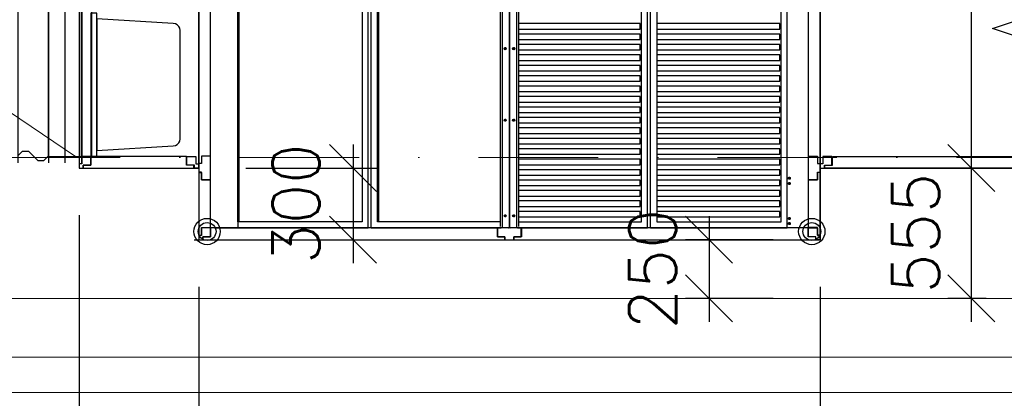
# Model space of a CAD drawing. Header units: millimetres. Extents: x -746391 to 410178, y -169697 to 100555.
# Tile 102 of 179: x 81248 to 85435, y -1025 to 587. Entities that reach past the tile are written whole.
import ezdxf

# ---------------------------------------------------------------- set-up
doc = ezdxf.new("R2010")
doc.units = ezdxf.units.MM
doc.linetypes.add('CENTERX2', pattern=[101.6, 63.5, -12.7, 12.7, -12.7])
doc.linetypes.add('DASHDOT', pattern=[25.4, 12.7, -6.35, 0, -6.35])
doc.layers.get('0').update_dxf_attribs({"color": 9})
doc.layers.get('Defpoints').update_dxf_attribs({"color": 9})
for name, color, linetype in [('1', 7, 'Continuous'), ('VZT-KÓTY', 2, 'Continuous'), ('VZT-ODVOD-ZAŘÍZENÍ', 150, 'Continuous')]:
    doc.layers.add(name, color=color, linetype=linetype)
for name, color, linetype, lineweight in [('A99_N_kce-rez-sil', 9, 'Continuous', 18), ('A99_N_osy', 9, 'CENTERX2', 9), ('A99_S_kce-pohl', 9, 'Continuous', 5)]:
    doc.layers.add(name, color=color, linetype=linetype, lineweight=lineweight)
doc.styles.add('RomanS', font='romans.shx')
doc.dimstyles.new('VZT100', dxfattribs={"dimscale": 100, "dimtxt": 2, "dimasz": 2, "dimexe": 1, "dimexo": 2, "dimgap": 1, "dimtad": 1, "dimtoh": 1, "dimdec": 0, "dimzin": 0, "dimdsep": 46, "dimtxsty": 'RomanS', "dimblk": 'OBLIQUE', "dimcen": 1, "dimdle": 1, "dimclrd": 256, "dimclre": 256, "dimclrt": 256, "dimadec": 0, "dimazin": 0, "dimtfac": 1, "dimtdec": 0, "dimtmove": 2, "dimatfit": 3, "dimldrblk": 'OBLIQUE', "dimfxl": 1, "dimtolj": 1, "dimtzin": 0, "dimarcsym": 0})

# ---------------------------------------------------------------- blocks, each defined once
blk = doc.blocks.new('NWK17C0226701211622KAMM51')
at = {"layer": '1'}
for p, q in [((4052.65, 7267.55), (4052.65, 5030.55)), ((4561.65, 5030.55), (4561.65, 7267.55)), ((4052.65, 5030.55), (4561.65, 5030.55))]:
    blk.add_line(p, q, dxfattribs=at)
blk = doc.blocks.new('NWK17C0226701211622EINB89')
at = {"layer": '1'}
for p, q in [((4509.33, 5080.55), (4102.65, 5080.55)), ((4102.65, 5080.55), (4102.65, 5042.55)), ((4509.33, 5042.55), (4509.33, 5080.55)), ((4102.65, 5042.55), (4070.65, 5042.55)), ((4070.65, 5042.55), (4070.65, 5030.55)), ((4070.65, 5030.55), (4541.33, 5030.55)), ((4541.33, 5042.55), (4509.33, 5042.55)), ((4541.33, 5030.55), (4541.33, 5042.55))]:
    blk.add_line(p, q, dxfattribs=at)
blk = doc.blocks.new('NWK17C0226701211622EINB90')
at = {"layer": '1'}
for p, q in [((4102.65, 5080.55), (4064.65, 5080.55)), ((4064.65, 5080.55), (4064.65, 5048.55)), ((4102.65, 5042.55), (4102.65, 5080.55)), ((4064.65, 5048.55), (4052.65, 5048.55)), ((4052.65, 5048.55), (4052.65, 5030.55)), ((4052.65, 5030.55), (4070.65, 5030.55)), ((4070.65, 5030.55), (4070.65, 5042.55)), ((4070.65, 5042.55), (4102.65, 5042.55))]:
    blk.add_line(p, q, dxfattribs=at)
blk = doc.blocks.new('NWK17C0226701211622EINB91')
at = {"layer": '1'}
for p, q in [((4511.65, 5042.55), (4511.65, 5080.55)), ((4511.65, 5080.55), (4549.65, 5080.55)), ((4549.65, 5080.55), (4549.65, 5048.55)), ((4543.65, 5042.55), (4511.65, 5042.55)), ((4543.65, 5030.55), (4543.65, 5042.55)), ((4561.65, 5030.55), (4543.65, 5030.55)), ((4549.65, 5048.55), (4561.65, 5048.55)), ((4561.65, 5048.55), (4561.65, 5030.55))]:
    blk.add_line(p, q, dxfattribs=at)
blk = doc.blocks.new('NWK17C0226701211622UT61')
at = {"layer": '1'}
for p, q in [((4127.65, 5690.55), (4102.65, 5690.55)), ((4102.65, 5690.55), (4102.65, 5080.55)), ((4127.65, 5080.55), (4127.65, 5690.55)), ((4452.65, 5646.55), (4127.65, 5665.55)), ((4127.65, 5665.55), (4127.65, 5105.55)), ((4462.67, 5644.57), (4452.65, 5646.55)), ((4469.75, 5640.55), (4462.67, 5644.57)), ((4476.65, 5633.65), (4469.75, 5640.55)), ((4480.67, 5626.57), (4476.65, 5633.65)), ((4482.65, 5616.55), (4480.67, 5626.57)), ((4482.65, 5154.55), (4482.65, 5616.55)), ((4480.67, 5144.53), (4482.65, 5154.55)), ((4127.65, 5105.55), (4452.65, 5124.55)), ((4452.65, 5124.55), (4462.67, 5126.53)), ((4462.67, 5126.53), (4469.75, 5130.55)), ((4469.75, 5130.55), (4476.65, 5137.45)), ((4476.65, 5137.45), (4480.67, 5144.53)), ((4102.65, 5080.55), (4127.65, 5080.55))]:
    blk.add_line(p, q, dxfattribs=at)
blk = doc.blocks.new('NWK17C0226701211622UT62')
at = {"layer": '1'}
for p, q in [((4127.65, 5690.55), (4102.65, 5690.55)), ((4102.65, 5690.55), (4102.65, 5080.55)), ((4127.65, 5080.55), (4127.65, 5690.55)), ((4452.65, 5646.55), (4127.65, 5665.55)), ((4127.65, 5665.55), (4127.65, 5105.55)), ((4462.67, 5644.57), (4452.65, 5646.55)), ((4469.75, 5640.55), (4462.67, 5644.57)), ((4476.65, 5633.65), (4469.75, 5640.55)), ((4480.67, 5626.57), (4476.65, 5633.65)), ((4482.65, 5616.55), (4480.67, 5626.57)), ((4482.65, 5154.55), (4482.65, 5616.55)), ((4480.67, 5144.53), (4482.65, 5154.55)), ((4127.65, 5105.55), (4452.65, 5124.55)), ((4452.65, 5124.55), (4462.67, 5126.53)), ((4462.67, 5126.53), (4469.75, 5130.55)), ((4469.75, 5130.55), (4476.65, 5137.45)), ((4476.65, 5137.45), (4480.67, 5144.53)), ((4102.65, 5080.55), (4127.65, 5080.55))]:
    blk.add_line(p, q, dxfattribs=at)
blk = doc.blocks.new('NWK17C0226701211622EINB96')
at = {"layer": '1'}
for p, q in [((4065.65, 5080.55), (4065.65, 7215.55)), ((4065.65, 7215.55), (4105.65, 7215.55)), ((4105.65, 7215.55), (4105.65, 5080.55)), ((4105.65, 5080.55), (4065.65, 5080.55))]:
    blk.add_line(p, q, dxfattribs=at)
blk = doc.blocks.new('NWK17C0226701211622ANB12')
at = {"layer": '1'}
for p, q in [((3922.65, 7217.55), (3922.65, 7245.55)), ((3992.65, 7245.55), (3992.65, 5052.55)), ((4062.65, 7217.55), (4062.65, 7245.55)), ((4062.65, 7217.55), (3922.65, 7217.55)), ((3922.65, 7217.55), (3922.65, 5080.55)), ((4062.65, 5080.55), (4062.65, 7217.55)), ((3922.65, 5080.55), (4062.65, 5080.55)), ((3922.65, 5080.55), (3922.65, 5052.55)), ((4062.65, 5080.55), (4062.65, 5052.55))]:
    blk.add_line(p, q, dxfattribs=at)
blk.add_circle((3992.65, 7245.55), 40, dxfattribs=at)
blk = doc.blocks.new('NWK17C0226701211622ANB13')
at = {"layer": '1'}
for p, q in [((3792.65, 7215.55), (3792.65, 7245.55)), ((3922.65, 7215.55), (3922.65, 7245.55)), ((3812.65, 7235.55), (3792.65, 7215.55)), ((3792.65, 7215.55), (3792.65, 5082.55)), ((3837.65, 7235.55), (3812.65, 7235.55)), ((3857.65, 7215.55), (3837.65, 7235.55)), ((3877.65, 7195.55), (3857.65, 7215.55)), ((3922.65, 7215.55), (3902.65, 7195.55)), ((3922.65, 5082.55), (3922.65, 7215.55)), ((3902.65, 7195.55), (3877.65, 7195.55)), ((3864.15, 6511.66), (3851.15, 5786.44)), ((3892.65, 6149.05), (3864.15, 6511.66)), ((3851.15, 5786.44), (3822.65, 6149.05)), ((3792.65, 5082.55), (3812.65, 5102.55)), ((3792.65, 5082.55), (3792.65, 5052.55)), ((3812.65, 5102.55), (3837.65, 5102.55)), ((3837.65, 5102.55), (3857.65, 5082.55)), ((3857.65, 5082.55), (3877.65, 5062.55)), ((3902.65, 5062.55), (3922.65, 5082.55)), ((3922.65, 5082.55), (3922.65, 5052.55)), ((3877.65, 5062.55), (3902.65, 5062.55))]:
    blk.add_line(p, q, dxfattribs=at)
blk = doc.blocks.new('NWK17C0226701211622KAMM52')
at = {"layer": '1'}
for name in ['NWK17C0226701211622ANB13', 'NWK17C0226701211622ANB12', 'NWK17C0226701211622EINB96', 'NWK17C0226701211622UT61', 'NWK17C0226701211622UT62']:
    blk.add_blockref(name, (0, 0), dxfattribs=at)
blk = doc.blocks.new('NWK17C0226701211622KAMM50')
at = {"layer": '1'}
for name in ['NWK17C0226701211622KAMM52', 'NWK17C0226701211622KAMM51', 'NWK17C0226701211622EINB90', 'NWK17C0226701211622EINB89', 'NWK17C0226701211622EINB91']:
    blk.add_blockref(name, (0, 0), dxfattribs=at)
blk = doc.blocks.new('NWK17C0226701211622KAMM56')
at = {"layer": '1'}
for p, q in [((7204.65, 7267.55), (7204.65, 5030.55)), ((7204.65, 5030.55), (8628.65, 5030.55))]:
    blk.add_line(p, q, dxfattribs=at)
blk = doc.blocks.new('NWK17C0226701211622EINB98')
at = {"layer": '1'}
for p, q in [((7256.94, 5042.55), (7256.94, 5080.55)), ((7256.94, 5080.55), (8578.65, 5080.55)), ((8578.65, 5080.55), (8578.65, 5042.55)), ((7224.94, 5030.55), (7224.94, 5042.55)), ((7224.94, 5042.55), (7256.94, 5042.55)), ((8610.65, 5030.55), (7224.94, 5030.55)), ((8578.65, 5042.55), (8610.65, 5042.55)), ((8610.65, 5042.55), (8610.65, 5030.55))]:
    blk.add_line(p, q, dxfattribs=at)
blk = doc.blocks.new('NWK17C0226701211622EINB100')
at = {"layer": '1'}
for p, q in [((7254.65, 5080.55), (7216.65, 5080.55)), ((7216.65, 5080.55), (7216.65, 5048.55)), ((7254.65, 5042.55), (7254.65, 5080.55)), ((7216.65, 5048.55), (7204.65, 5048.55)), ((7204.65, 5048.55), (7204.65, 5030.55)), ((7204.65, 5030.55), (7222.65, 5030.55)), ((7222.65, 5030.55), (7222.65, 5042.55)), ((7222.65, 5042.55), (7254.65, 5042.55))]:
    blk.add_line(p, q, dxfattribs=at)
blk = doc.blocks.new('NWK17C0226701211622EINB108')
at = {"layer": '1'}
for p, q in [((7937.85, 6674.95), (8023.05, 6703.35)), ((8023.05, 6703.35), (8023.05, 6646.55)), ((8023.05, 6646.55), (7937.85, 6674.95)), ((8480.65, 6629.55), (8455.65, 6629.55)), ((8455.65, 6629.55), (8455.65, 5669.55)), ((8480.65, 5669.55), (8480.65, 6629.55)), ((8005.65, 5751.95), (8005.65, 6547.15)), ((8005.65, 6547.15), (8031.85, 6520.95)), ((8267.65, 6547.15), (8253.45, 6547.15)), ((8253.45, 6547.15), (8253.45, 5751.95)), ((8267.65, 5751.95), (8267.65, 6547.15)), ((8031.85, 6520.95), (8031.85, 5778.15)), ((8031.85, 6480.41), (8253.45, 6503.13)), ((8031.85, 6349.77), (8253.45, 6407.99)), ((8361.65, 5888.55), (8361.65, 6410.55)), ((7561.09, 6281.55), (7538.65, 6236.67)), ((7623.13, 6281.55), (7561.09, 6281.55)), ((7623.13, 6017.55), (7623.13, 6281.55)), ((7623.13, 6017.55), (7623.13, 6281.55)), ((7623.13, 6281.55), (7932.01, 6281.55)), ((7953.13, 6281.55), (7932.01, 6281.55)), ((7932.01, 6281.55), (7932.01, 6017.55)), ((7932.01, 6281.55), (7932.01, 6017.55)), ((7975.57, 6259.11), (7953.13, 6281.55)), ((8005.65, 6284.45), (7984.69, 6284.45)), ((7984.69, 6284.45), (7984.69, 6014.65)), ((8005.65, 6014.65), (8005.65, 6284.45)), ((7891.09, 6261.75), (7664.05, 6261.75)), ((7891.09, 6241.95), (7683.85, 6241.95)), ((7975.57, 6039.99), (7975.57, 6259.11)), ((7538.65, 6236.67), (7538.65, 6062.43)), ((7734.81, 6083.55), (7734.81, 6215.55)), ((7734.81, 6215.55), (7866.81, 6215.55)), ((7891.09, 6222.15), (7740.61, 6222.15)), ((7866.81, 6215.55), (7866.81, 6083.55)), ((8031.85, 6213.45), (8253.45, 6227.65)), ((7984.69, 6166.05), (7975.57, 6166.05)), ((7975.57, 6166.05), (7975.57, 6133.05)), ((7984.69, 6133.05), (7984.69, 6166.05)), ((8512.09, 6149.55), (7507.21, 6149.55)), ((7975.57, 6133.05), (7984.69, 6133.05)), ((7866.81, 6083.55), (7734.81, 6083.55)), ((7538.65, 6062.43), (7561.09, 6017.55)), ((7953.13, 6017.55), (7975.57, 6039.99)), ((7561.09, 6017.55), (7623.13, 6017.55)), ((7932.01, 6017.55), (7623.13, 6017.55)), ((7932.01, 6017.55), (7953.13, 6017.55)), ((7984.69, 6014.65), (8005.65, 6014.65)), ((8031.85, 5943.65), (8253.45, 5959.27)), ((8031.85, 5818.69), (8253.45, 5769.7)), ((8031.85, 5778.15), (8005.65, 5751.95)), ((8253.45, 5751.95), (8267.65, 5751.95)), ((8455.65, 5669.55), (8480.65, 5669.55)), ((7937.85, 5624.15), (8023.05, 5652.55)), ((8023.05, 5595.75), (7937.85, 5624.15)), ((8023.05, 5652.55), (8023.05, 5595.75))]:
    blk.add_line(p, q, dxfattribs=at)
for centre, radius, start, end in [((8023.05, 6561.35), 113.6, 360, 450), ((8361.65, 6504.55), 94, 540, 270), ((8361.65, 6493.9), 94, 270, 360), ((8361.65, 5794.55), 94, 450, 540), ((8361.65, 5805.2), 94, 360, 450), ((8023.05, 5737.75), 113.6, 270, 360)]:
    blk.add_arc(centre, radius, start, end, dxfattribs=at)
blk = doc.blocks.new('NWK17C0226701211622KAMM57')
at = {"layer": '1'}
blk.add_blockref('NWK17C0226701211622EINB108', (0, 0), dxfattribs=at)
blk = doc.blocks.new('NWK17C0226701211622KAMM55')
at = {"layer": '1'}
for name in ['NWK17C0226701211622KAMM57', 'NWK17C0226701211622KAMM56', 'NWK17C0226701211622EINB100', 'NWK17C0226701211622EINB98']:
    blk.add_blockref(name, (0, 0), dxfattribs=at)
blk = doc.blocks.new('NWK17C0226701211622KAMM71')
at = {"layer": '1'}
for p, q in [((4561.65, 7267.55), (4561.65, 4725.55)), ((7204.65, 4725.55), (7204.65, 7267.55)), ((4561.65, 4725.55), (7204.65, 4725.55))]:
    blk.add_line(p, q, dxfattribs=at)
blk = doc.blocks.new('NWK17C0226701211622EINB140')
at = {"layer": '1'}
for p, q in [((5933.32, 4775.55), (5831.65, 4775.55)), ((5831.65, 4775.55), (5831.65, 4737.55)), ((5933.32, 4737.55), (5933.32, 4775.55)), ((5831.65, 4737.55), (5863.65, 4737.55)), ((5863.65, 4737.55), (5863.65, 4725.55)), ((5901.32, 4725.55), (5901.32, 4737.55)), ((5901.32, 4737.55), (5933.32, 4737.55)), ((5863.65, 4725.55), (5901.32, 4725.55))]:
    blk.add_line(p, q, dxfattribs=at)
blk = doc.blocks.new('NWK17C0226701211622EINB141')
at = {"layer": '1'}
for p, q in [((7154.65, 4979.88), (7154.65, 5081.55)), ((7154.65, 5081.55), (7192.65, 5081.55)), ((7192.65, 5081.55), (7192.65, 5049.55)), ((7192.65, 5049.55), (7204.65, 5049.55)), ((7204.65, 5049.55), (7204.65, 5011.88)), ((7204.65, 5011.88), (7192.65, 5011.88)), ((7192.65, 5011.88), (7192.65, 4979.88)), ((7192.65, 4979.88), (7154.65, 4979.88))]:
    blk.add_line(p, q, dxfattribs=at)
blk = doc.blocks.new('NWK17C0226701211622EINB142')
at = {"layer": '1'}
for p, q in [((7192.65, 4980.55), (7192.65, 5012.55)), ((7192.65, 5012.55), (7204.65, 5012.55)), ((7204.65, 5012.55), (7204.65, 4745.21)), ((7154.65, 4777.21), (7154.65, 4980.55)), ((7154.65, 4980.55), (7192.65, 4980.55)), ((7192.65, 4777.21), (7154.65, 4777.21)), ((7192.65, 4745.21), (7192.65, 4777.21)), ((7204.65, 4745.21), (7192.65, 4745.21))]:
    blk.add_line(p, q, dxfattribs=at)
blk = doc.blocks.new('NWK17C0226701211622EINB143')
at = {"layer": '1'}
for p, q in [((4611.65, 5081.55), (4573.65, 5081.55)), ((4573.65, 5081.55), (4573.65, 5049.55)), ((4611.65, 4979.88), (4611.65, 5081.55)), ((4561.65, 5049.55), (4561.65, 5011.88)), ((4573.65, 5049.55), (4561.65, 5049.55)), ((4561.65, 5011.88), (4573.65, 5011.88)), ((4573.65, 5011.88), (4573.65, 4979.88)), ((4573.65, 4979.88), (4611.65, 4979.88))]:
    blk.add_line(p, q, dxfattribs=at)
blk = doc.blocks.new('NWK17C0226701211622EINB144')
at = {"layer": '1'}
for p, q in [((4561.65, 5012.55), (4561.65, 4745.21)), ((4573.65, 5012.55), (4561.65, 5012.55)), ((4573.65, 4980.55), (4573.65, 5012.55)), ((4611.65, 4980.55), (4573.65, 4980.55)), ((4611.65, 4777.21), (4611.65, 4980.55)), ((4573.65, 4745.21), (4573.65, 4777.21)), ((4573.65, 4777.21), (4611.65, 4777.21)), ((4561.65, 4745.21), (4573.65, 4745.21))]:
    blk.add_line(p, q, dxfattribs=at)
blk = doc.blocks.new('NWK17C0226701211622EINB145')
at = {"layer": '1'}
for p, q in [((5831.69, 4775.55), (4611.65, 4775.55)), ((4611.65, 4775.55), (4611.65, 4737.55)), ((5831.69, 4737.55), (5831.69, 4775.55)), ((4611.65, 4737.55), (4579.65, 4737.55)), ((4579.65, 4737.55), (4579.65, 4725.55)), ((5863.69, 4737.55), (5831.69, 4737.55)), ((5863.69, 4725.55), (5863.69, 4737.55)), ((4579.65, 4725.55), (5863.69, 4725.55))]:
    blk.add_line(p, q, dxfattribs=at)
blk = doc.blocks.new('NWK17C0226701211622EINB146')
at = {"layer": '1'}
for p, q in [((7153.69, 4775.55), (5933.65, 4775.55)), ((5933.65, 4775.55), (5933.65, 4737.55)), ((7153.69, 4737.55), (7153.69, 4775.55)), ((5933.65, 4737.55), (5901.65, 4737.55)), ((5901.65, 4737.55), (5901.65, 4725.55)), ((7185.69, 4737.55), (7153.69, 4737.55)), ((7185.69, 4725.55), (7185.69, 4737.55)), ((5901.65, 4725.55), (7185.69, 4725.55))]:
    blk.add_line(p, q, dxfattribs=at)
blk = doc.blocks.new('NWK17C0226701211622EINB147')
at = {"layer": '1'}
for p, q in [((4611.65, 4775.55), (4573.65, 4775.55)), ((4573.65, 4775.55), (4573.65, 4743.55)), ((4611.65, 4737.55), (4611.65, 4775.55)), ((4573.65, 4743.55), (4561.65, 4743.55)), ((4561.65, 4743.55), (4561.65, 4725.55)), ((4579.65, 4725.55), (4579.65, 4737.55)), ((4579.65, 4737.55), (4611.65, 4737.55)), ((4561.65, 4725.55), (4579.65, 4725.55))]:
    blk.add_line(p, q, dxfattribs=at)
blk = doc.blocks.new('NWK17C0226701211622EINB148')
at = {"layer": '1'}
for p, q in [((7154.65, 4737.55), (7154.65, 4775.55)), ((7154.65, 4775.55), (7192.65, 4775.55)), ((7192.65, 4775.55), (7192.65, 4743.55)), ((7186.65, 4737.55), (7154.65, 4737.55)), ((7186.65, 4725.55), (7186.65, 4737.55)), ((7192.65, 4743.55), (7204.65, 4743.55)), ((7204.65, 4743.55), (7204.65, 4725.55)), ((7204.65, 4725.55), (7186.65, 4725.55))]:
    blk.add_line(p, q, dxfattribs=at)
blk = doc.blocks.new('NWK17C0226701211622EINB157')
at = {"layer": '1'}
for p, q in [((4611.47, 4776.55), (4611.47, 7216.55)), ((4611.97, 4776.55), (4611.97, 7216.55)), ((4727.65, 7216.55), (4727.65, 4776.55)), ((5844.78, 4781.55), (5844.78, 7211.55)), ((5853.14, 4776.55), (5853.14, 7216.55)), ((5883.14, 7212.55), (5883.14, 4780.55)), ((5883.14, 4780.55), (5883.14, 7212.55)), ((5913.14, 7216.55), (5913.14, 4776.55)), ((5921.49, 7211.55), (5921.49, 4781.55)), ((7154.8, 4776.55), (7154.8, 7216.55)), ((5282.83, 4776.72), (5282.83, 5796.72)), ((5295.53, 4776.72), (5295.53, 5796.72)), ((6470.77, 4776.72), (6470.77, 5796.72)), ((6470.77, 4776.72), (6470.77, 5796.72)), ((6483.47, 4776.72), (6483.47, 5796.72)), ((7064.74, 4776.72), (7064.74, 5796.72)), ((4727.73, 4801.72), (4727.73, 5771.72)), ((4733.74, 4801.72), (4733.74, 5771.72)), ((5256.65, 5771.72), (5256.65, 4801.72)), ((5321.7, 4801.72), (5321.7, 5771.72)), ((5327.71, 4801.72), (5327.71, 5771.72)), ((6444.59, 4801.72), (6444.59, 5771.72)), ((6509.64, 5771.72), (6509.64, 4801.72)), ((7038.56, 4801.72), (7038.56, 5771.72)), ((6438.58, 5645.54), (5921.49, 5645.54)), ((5921.49, 5622.29), (6438.58, 5622.29)), ((6438.58, 5622.29), (6438.58, 5645.54)), ((7032.55, 5645.54), (6509.64, 5645.54)), ((6509.64, 5622.29), (7032.55, 5622.29)), ((7032.55, 5622.29), (7032.55, 5645.54)), ((6438.58, 5601.13), (5921.49, 5601.13)), ((5921.49, 5577.88), (6438.58, 5577.88)), ((6438.58, 5577.88), (6438.58, 5601.13)), ((7032.55, 5601.13), (6509.64, 5601.13)), ((6509.64, 5577.88), (7032.55, 5577.88)), ((7032.55, 5577.88), (7032.55, 5601.13)), ((5870.99, 5539.08), (5859.29, 5539.08)), ((5865.14, 5544.93), (5865.14, 5533.23)), ((5906.99, 5539.04), (5895.29, 5539.04)), ((5901.14, 5544.89), (5901.14, 5533.19)), ((6438.58, 5556.72), (5921.49, 5556.72)), ((5921.49, 5533.47), (6438.58, 5533.47)), ((6438.58, 5533.47), (6438.58, 5556.72)), ((7032.55, 5556.72), (6509.64, 5556.72)), ((6509.64, 5533.47), (7032.55, 5533.47)), ((7032.55, 5533.47), (7032.55, 5556.72)), ((6438.58, 5512.31), (5921.49, 5512.31)), ((5921.49, 5489.05), (6438.58, 5489.05)), ((6438.58, 5489.05), (6438.58, 5512.31)), ((7032.55, 5512.31), (6509.64, 5512.31)), ((6509.64, 5489.05), (7032.55, 5489.05)), ((7032.55, 5489.05), (7032.55, 5512.31)), ((6438.58, 5467.9), (5921.49, 5467.9)), ((5921.49, 5444.64), (6438.58, 5444.64)), ((6438.58, 5444.64), (6438.58, 5467.9)), ((7032.55, 5467.9), (6509.64, 5467.9)), ((6509.64, 5444.64), (7032.55, 5444.64)), ((7032.55, 5444.64), (7032.55, 5467.9)), ((6438.58, 5423.48), (5921.49, 5423.48)), ((6438.58, 5400.23), (6438.58, 5423.48)), ((7032.55, 5423.48), (6509.64, 5423.48)), ((7032.55, 5400.23), (7032.55, 5423.48)), ((5921.49, 5400.23), (6438.58, 5400.23)), ((6438.58, 5379.07), (5921.49, 5379.07)), ((6438.58, 5355.82), (6438.58, 5379.07)), ((6509.64, 5400.23), (7032.55, 5400.23)), ((7032.55, 5379.07), (6509.64, 5379.07)), ((7032.55, 5355.82), (7032.55, 5379.07)), ((5921.49, 5355.82), (6438.58, 5355.82)), ((6438.58, 5334.66), (5921.49, 5334.66)), ((6438.58, 5311.41), (6438.58, 5334.66)), ((6509.64, 5355.82), (7032.55, 5355.82)), ((7032.55, 5334.66), (6509.64, 5334.66)), ((7032.55, 5311.41), (7032.55, 5334.66)), ((5921.49, 5311.41), (6438.58, 5311.41)), ((6438.58, 5290.25), (5921.49, 5290.25)), ((6438.58, 5266.99), (6438.58, 5290.25)), ((6509.64, 5311.41), (7032.55, 5311.41)), ((7032.55, 5290.25), (6509.64, 5290.25)), ((7032.55, 5266.99), (7032.55, 5290.25)), ((5865.14, 5239.93), (5865.14, 5228.23)), ((5901.14, 5239.89), (5901.14, 5228.19)), ((5921.49, 5266.99), (6438.58, 5266.99)), ((6438.58, 5245.84), (5921.49, 5245.84)), ((6438.58, 5222.58), (6438.58, 5245.84)), ((6509.64, 5266.99), (7032.55, 5266.99)), ((7032.55, 5245.84), (6509.64, 5245.84)), ((7032.55, 5222.58), (7032.55, 5245.84)), ((5870.99, 5234.08), (5859.29, 5234.08)), ((5906.99, 5234.04), (5895.29, 5234.04)), ((5921.49, 5222.58), (6438.58, 5222.58)), ((6438.58, 5201.42), (5921.49, 5201.42)), ((6438.58, 5178.17), (6438.58, 5201.42)), ((6509.64, 5222.58), (7032.55, 5222.58)), ((7032.55, 5201.42), (6509.64, 5201.42)), ((7032.55, 5178.17), (7032.55, 5201.42)), ((5921.49, 5178.17), (6438.58, 5178.17)), ((6438.58, 5157.01), (5921.49, 5157.01)), ((6438.58, 5133.76), (6438.58, 5157.01)), ((6509.64, 5178.17), (7032.55, 5178.17)), ((7032.55, 5157.01), (6509.64, 5157.01)), ((7032.55, 5133.76), (7032.55, 5157.01)), ((5921.49, 5133.76), (6438.58, 5133.76)), ((6438.58, 5112.6), (5921.49, 5112.6)), ((6438.58, 5089.35), (6438.58, 5112.6)), ((6509.64, 5133.76), (7032.55, 5133.76)), ((7032.55, 5112.6), (6509.64, 5112.6)), ((7032.55, 5089.35), (7032.55, 5112.6)), ((5921.49, 5089.35), (6438.58, 5089.35)), ((6438.58, 5068.19), (5921.49, 5068.19)), ((6438.58, 5044.93), (6438.58, 5068.19)), ((6509.64, 5089.35), (7032.55, 5089.35)), ((7032.55, 5068.19), (6509.64, 5068.19)), ((7032.55, 5044.93), (7032.55, 5068.19)), ((5921.49, 5044.93), (6438.58, 5044.93)), ((6509.64, 5044.93), (7032.55, 5044.93)), ((6438.58, 5023.78), (5921.49, 5023.78)), ((5921.49, 5000.52), (6438.58, 5000.52)), ((6438.58, 5000.52), (6438.58, 5023.78)), ((7032.55, 5023.78), (6509.64, 5023.78)), ((6509.64, 5000.52), (7032.55, 5000.52)), ((7032.55, 5000.52), (7032.55, 5023.78)), ((7079.08, 4987.25), (7067.38, 4987.25)), ((7073.23, 4993.1), (7073.23, 4981.4)), ((6438.58, 4979.36), (5921.49, 4979.36)), ((5921.49, 4956.11), (6438.58, 4956.11)), ((6438.58, 4956.11), (6438.58, 4979.36)), ((7032.55, 4979.36), (6509.64, 4979.36)), ((6509.64, 4956.11), (7032.55, 4956.11)), ((7032.55, 4956.11), (7032.55, 4979.36)), ((7079.08, 4965.25), (7067.38, 4965.25)), ((7073.23, 4971.1), (7073.23, 4959.4)), ((6438.58, 4934.95), (5921.49, 4934.95)), ((5921.49, 4911.7), (6438.58, 4911.7)), ((6438.58, 4911.7), (6438.58, 4934.95)), ((7032.55, 4934.95), (6509.64, 4934.95)), ((6509.64, 4911.7), (7032.55, 4911.7)), ((7032.55, 4911.7), (7032.55, 4934.95)), ((6438.58, 4890.54), (5921.49, 4890.54)), ((5921.49, 4867.29), (6438.58, 4867.29)), ((6438.58, 4867.29), (6438.58, 4890.54)), ((7032.55, 4890.54), (6509.64, 4890.54)), ((6509.64, 4867.29), (7032.55, 4867.29)), ((7032.55, 4867.29), (7032.55, 4890.54)), ((5870.99, 4827.42), (5859.29, 4827.42)), ((5865.14, 4833.27), (5865.14, 4821.57)), ((5906.99, 4827.38), (5895.29, 4827.38)), ((5901.14, 4833.23), (5901.14, 4821.53)), ((6438.58, 4846.13), (5921.49, 4846.13)), ((5921.49, 4822.87), (6438.58, 4822.87)), ((6438.58, 4822.87), (6438.58, 4846.13)), ((7032.55, 4846.13), (6509.64, 4846.13)), ((6509.64, 4822.87), (7032.55, 4822.87)), ((7032.55, 4822.87), (7032.55, 4846.13)), ((7079.08, 4816.25), (7067.38, 4816.25)), ((7073.23, 4822.1), (7073.23, 4810.4)), ((4611.97, 4776.55), (4611.47, 4776.55)), ((4612.97, 4776.55), (4611.97, 4776.55)), ((4631.93, 4776.55), (4612.97, 4776.55)), ((4632.06, 4776.55), (4631.93, 4776.55)), ((4632.06, 4776.55), (4727.65, 4776.55)), ((4727.65, 4776.72), (5282.83, 4776.72)), ((5256.65, 4801.72), (4727.73, 4801.72)), ((5170.31, 4776.72), (5170.31, 4776.55)), ((5618.34, 4776.55), (5170.31, 4776.55)), ((5295.53, 4776.72), (5282.83, 4776.72)), ((5295.53, 4776.72), (5847.41, 4776.72)), ((5844.78, 4801.72), (5321.7, 4801.72)), ((5618.34, 4776.55), (5618.34, 4776.72)), ((5801.42, 4776.55), (5618.34, 4776.55)), ((5807.18, 4776.55), (5801.42, 4776.55)), ((5803.65, 4775.72), (5803.65, 4777.55)), ((5848.23, 4776.55), (5807.18, 4776.55)), ((5853.14, 4776.55), (5848.32, 4776.55)), ((5879.14, 4776.55), (5853.14, 4776.55)), ((5879.84, 4776.55), (5879.16, 4776.55)), ((5879.84, 4776.55), (5881.97, 4776.55)), ((5884.31, 4776.55), (5881.96, 4776.55)), ((5884.02, 4776.72), (5882.26, 4776.72)), ((5882.99, 4780.55), (5883.14, 4780.55)), ((5883.29, 4780.55), (5883.14, 4780.55)), ((5886.43, 4776.55), (5884.31, 4776.55)), ((5887.12, 4776.55), (5886.43, 4776.55)), ((5913.14, 4776.55), (5887.14, 4776.55)), ((5913.14, 4779.55), (5913.14, 4776.55)), ((5917.96, 4776.55), (5913.14, 4776.55)), ((5917.96, 4776.55), (5928.27, 4776.55)), ((5918.86, 4776.72), (6470.77, 4776.72)), ((5921.49, 4801.72), (6444.59, 4801.72)), ((5928.27, 4776.55), (5929.69, 4776.55)), ((5959.09, 4776.55), (5929.69, 4776.55)), ((5964.86, 4776.55), (5959.09, 4776.55)), ((5962.63, 4775.72), (5962.63, 4777.55)), ((6147.93, 4776.55), (5964.86, 4776.55)), ((6147.93, 4776.55), (6147.93, 4776.72)), ((6595.97, 4776.55), (6147.93, 4776.55)), ((6483.47, 4776.72), (6470.77, 4776.72)), ((6483.47, 4776.72), (7064.74, 4776.72)), ((6509.64, 4801.72), (7038.56, 4801.72)), ((6595.97, 4776.72), (6595.97, 4776.55)), ((7043.71, 4776.55), (7060.41, 4776.55)), ((7060.41, 4776.55), (7061.82, 4776.55)), ((7062.8, 4776.55), (7062.8, 4776.72)), ((7062.8, 4776.55), (7063.98, 4776.55)), ((7063.98, 4776.55), (7063.98, 4776.72)), ((7152.8, 4776.55), (7063.98, 4776.55)), ((7079.08, 4794.25), (7067.38, 4794.25)), ((7073.23, 4800.1), (7073.23, 4788.4)), ((7154.8, 4776.55), (7152.8, 4776.55))]:
    blk.add_line(p, q, dxfattribs=at)
for centre in [(5865.14, 5539.08), (5901.14, 5539.04), (5865.14, 5234.08), (5901.14, 5234.04), (7073.23, 4987.25), (7073.23, 4965.25), (5865.14, 4827.42), (5901.14, 4827.38), (7073.23, 4816.25), (7073.23, 4794.25)]:
    blk.add_circle(centre, 4.5, dxfattribs=at)
for centre, radius, start, end in [((5618.36, 4778.34), 1.79, 245.1, 269.4), ((5879.14, 4780.55), 4, 270, 0), ((5887.14, 4780.55), 4, 180, 270), ((6147.91, 4778.34), 1.79, 270.6, 294.89), ((7062.09, 4777.97), 2.2, 214.72, 220.18), ((7063.51, 4777.97), 2.2, 214.72, 220.18), ((7064.54, 4779.22), 0.61, 289.18, 311.76), ((7073.23, 4816.25), 4.5, 298.65, 308.85), ((7073.23, 4794.25), 4.5, 298.65, 308.85)]:
    blk.add_arc(centre, radius, start, end, dxfattribs=at)
blk = doc.blocks.new('NWK17C0226701211622ANB16')
at = {"layer": '1'}
blk.add_line((4541.65, 4725.55), (4571.65, 4725.55), dxfattribs=at)
blk = doc.blocks.new('NWK17C0226701211622UT84')
at = {"layer": '1'}
for radius in [56, 38]:
    blk.add_circle((4597.15, 4760.55), radius, dxfattribs=at)
blk = doc.blocks.new('NWK17C0226701211622UT86')
at = {"layer": '1'}
for radius in [56, 38]:
    blk.add_circle((7169.15, 4760.55), radius, dxfattribs=at)
blk = doc.blocks.new('NWK17C0226701211622KAMM72')
at = {"layer": '1'}
for name in ['NWK17C0226701211622ANB16', 'NWK17C0226701211622EINB157', 'NWK17C0226701211622UT84', 'NWK17C0226701211622UT86']:
    blk.add_blockref(name, (0, 0), dxfattribs=at)
blk = doc.blocks.new('NWK17C0226701211622KAMM70')
at = {"layer": '1'}
for name in ['NWK17C0226701211622KAMM72', 'NWK17C0226701211622KAMM71', 'NWK17C0226701211622EINB143', 'NWK17C0226701211622EINB141', 'NWK17C0226701211622EINB144', 'NWK17C0226701211622EINB142', 'NWK17C0226701211622EINB147', 'NWK17C0226701211622EINB145', 'NWK17C0226701211622EINB140', 'NWK17C0226701211622EINB146', 'NWK17C0226701211622EINB148']:
    blk.add_blockref(name, (0, 0), dxfattribs=at)
blk = doc.blocks.new('_Oblique')
at = {"color": 0, "linetype": 'ByBlock', "lineweight": -2}
blk.add_line((-0.5, -0.5), (0.5, 0.5), dxfattribs=at)
blk = doc.blocks.new('*D1814')
at = {"layer": 'Defpoints', "color": 0, "linetype": 'Continuous', "lineweight": 18, "ltscale": 0.5, "transparency": 16777216}
for p in [(84652.2, -350), (84179.8, -600), (84652.2, -600)]:
    blk.add_point(p, dxfattribs=at)
at = {"layer": 'VZT-KÓTY', "linetype": 'Continuous', "lineweight": -2, "ltscale": 0.5, "transparency": 16777216}
for p, q in [((84179.8, -250), (84179.8, -700)), ((84452.2, -350), (84079.8, -350)), ((84452.2, -600), (84079.8, -600))]:
    blk.add_line(p, q, dxfattribs=at)
at = {"layer": 'VZT-KÓTY', "linetype": 'Continuous', "lineweight": -2, "ltscale": 0.5, "transparency": 16777216, "xscale": 200, "yscale": 200, "zscale": 200}
for p, rotation in [((84179.8, -350), 90), ((84179.8, -600), 270)]:
    blk.add_blockref('_Oblique', p, dxfattribs=dict(at, rotation=rotation))
at = {"layer": 'VZT-KÓTY', "linetype": 'Continuous', "lineweight": 18, "ltscale": 0.5, "transparency": 16777216, "insert": (83939.1, -475), "char_height": 200, "attachment_point": 5, "rotation": 90, "style": 'RomanS'}
blk.add_mtext('\\A1;250', dxfattribs=at)
blk = doc.blocks.new('*D1815')
at = {"layer": 'Defpoints', "color": 0, "linetype": 'Continuous', "lineweight": 18, "ltscale": 0.5, "transparency": 16777216}
for p in [(85295.6, -45), (85557.8, -45), (85557.8, -600)]:
    blk.add_point(p, dxfattribs=at)
at = {"layer": 'VZT-KÓTY', "linetype": 'Continuous', "lineweight": -2, "ltscale": 0.5, "transparency": 16777216}
for p, q in [((85295.6, -700), (85295.6, 55)), ((85357.8, -45), (85195.6, -45)), ((85357.8, -600), (85195.6, -600))]:
    blk.add_line(p, q, dxfattribs=at)
at = {"layer": 'VZT-KÓTY', "linetype": 'Continuous', "lineweight": -2, "ltscale": 0.5, "transparency": 16777216, "xscale": 200, "yscale": 200, "zscale": 200}
for p, rotation in [((85295.6, -45), 90), ((85295.6, -600), 270)]:
    blk.add_blockref('_Oblique', p, dxfattribs=dict(at, rotation=rotation))
at = {"layer": 'VZT-KÓTY', "linetype": 'Continuous', "lineweight": 18, "ltscale": 0.5, "transparency": 16777216, "insert": (85057.9, -322.5), "char_height": 200, "attachment_point": 5, "rotation": 90, "style": 'RomanS'}
blk.add_mtext('\\A1;555', dxfattribs=at)
blk = doc.blocks.new('*D1816')
at = {"layer": 'Defpoints', "color": 0, "linetype": 'Continuous', "lineweight": 18, "ltscale": 0.5, "transparency": 16777216}
for p in [(85295.6, 2192), (86058.2, 2192), (85557.8, -45)]:
    blk.add_point(p, dxfattribs=at)
at = {"layer": 'VZT-KÓTY', "linetype": 'Continuous', "lineweight": -2, "ltscale": 0.5, "transparency": 16777216}
for p, q in [((85295.6, -145), (85295.6, 2292)), ((85858.2, 2192), (85195.6, 2192)), ((85357.8, -45), (85195.6, -45))]:
    blk.add_line(p, q, dxfattribs=at)
at = {"layer": 'VZT-KÓTY', "linetype": 'Continuous', "lineweight": -2, "ltscale": 0.5, "transparency": 16777216, "xscale": 200, "yscale": 200, "zscale": 200}
for p, rotation in [((85295.6, 2192), 90), ((85295.6, -45), 270)]:
    blk.add_blockref('_Oblique', p, dxfattribs=dict(at, rotation=rotation))
at = {"layer": 'VZT-KÓTY', "linetype": 'Continuous', "lineweight": 18, "ltscale": 0.5, "transparency": 16777216, "insert": (85095.6, 1073.5), "char_height": 200, "attachment_point": 5, "rotation": 90, "style": 'RomanS'}
blk.add_mtext('\\A1;2240', dxfattribs=at)
blk = doc.blocks.new('*D1817')
at = {"layer": 'Defpoints', "color": 0, "linetype": 'Continuous', "lineweight": 18, "ltscale": 0.5, "transparency": 16777216}
for p in [(81500.2, -45), (82009.2, -350), (82009.2, -1405.4)]:
    blk.add_point(p, dxfattribs=at)
at = {"layer": 'VZT-KÓTY', "linetype": 'Continuous', "lineweight": -2, "ltscale": 0.5, "transparency": 16777216}
for p, q in [((81500.2, -245), (81500.2, -1505.4)), ((82009.2, -550), (82009.2, -1505.4)), ((81400.2, -1405.4), (82109.2, -1405.4))]:
    blk.add_line(p, q, dxfattribs=at)
at = {"layer": 'VZT-KÓTY', "linetype": 'Continuous', "lineweight": -2, "ltscale": 0.5, "transparency": 16777216, "xscale": 200, "yscale": 200, "zscale": 200, "rotation": 180}
blk.add_blockref('_Oblique', (81500.2, -1405.4), dxfattribs=at)
at = {"layer": 'VZT-KÓTY', "linetype": 'Continuous', "lineweight": -2, "ltscale": 0.5, "transparency": 16777216, "xscale": 200, "yscale": 200, "zscale": 200}
blk.add_blockref('_Oblique', (82009.2, -1405.4), dxfattribs=at)
at = {"layer": 'VZT-KÓTY', "linetype": 'Continuous', "lineweight": 18, "ltscale": 0.5, "transparency": 16777216, "insert": (81808.8, -1201.7), "char_height": 200, "attachment_point": 5, "style": 'RomanS'}
blk.add_mtext('\\A1;500', dxfattribs=at)
blk = doc.blocks.new('*D1818')
at = {"layer": 'Defpoints', "color": 0, "linetype": 'Continuous', "lineweight": 18, "ltscale": 0.5, "transparency": 16777216}
for p in [(82009.2, -350), (84652.2, -350), (84652.2, -1405.4)]:
    blk.add_point(p, dxfattribs=at)
at = {"layer": 'VZT-KÓTY', "linetype": 'Continuous', "lineweight": -2, "ltscale": 0.5, "transparency": 16777216}
for p, q in [((82009.2, -550), (82009.2, -1505.4)), ((84652.2, -550), (84652.2, -1505.4)), ((81909.2, -1405.4), (84752.2, -1405.4))]:
    blk.add_line(p, q, dxfattribs=at)
at = {"layer": 'VZT-KÓTY', "linetype": 'Continuous', "lineweight": -2, "ltscale": 0.5, "transparency": 16777216, "xscale": 200, "yscale": 200, "zscale": 200, "rotation": 180}
blk.add_blockref('_Oblique', (82009.2, -1405.4), dxfattribs=at)
at = {"layer": 'VZT-KÓTY', "linetype": 'Continuous', "lineweight": -2, "ltscale": 0.5, "transparency": 16777216, "xscale": 200, "yscale": 200, "zscale": 200}
blk.add_blockref('_Oblique', (84652.2, -1405.4), dxfattribs=at)
at = {"layer": 'VZT-KÓTY', "linetype": 'Continuous', "lineweight": 18, "ltscale": 0.5, "transparency": 16777216, "insert": (83330.7, -1205.4), "char_height": 200, "attachment_point": 5, "style": 'RomanS'}
blk.add_mtext('\\A1;2650', dxfattribs=at)
blk = doc.blocks.new('*D1819')
at = {"layer": 'Defpoints', "color": 0, "linetype": 'Continuous', "lineweight": 18, "ltscale": 0.5, "transparency": 16777216}
for p in [(82009.2, -45), (82009.2, -350), (82665.5, -350)]:
    blk.add_point(p, dxfattribs=at)
at = {"layer": 'VZT-KÓTY', "linetype": 'Continuous', "lineweight": -2, "ltscale": 0.5, "transparency": 16777216}
for p, q in [((82665.5, 55), (82665.5, -450)), ((82209.2, -45), (82765.5, -45)), ((82209.2, -350), (82765.5, -350))]:
    blk.add_line(p, q, dxfattribs=at)
at = {"layer": 'VZT-KÓTY', "linetype": 'Continuous', "lineweight": -2, "ltscale": 0.5, "transparency": 16777216, "xscale": 200, "yscale": 200, "zscale": 200}
for p, rotation in [((82665.5, -45), 90), ((82665.5, -350), 270)]:
    blk.add_blockref('_Oblique', p, dxfattribs=dict(at, rotation=rotation))
at = {"layer": 'VZT-KÓTY', "linetype": 'Continuous', "lineweight": 18, "ltscale": 0.5, "transparency": 16777216, "insert": (82422.5, -197.5), "char_height": 200, "attachment_point": 5, "rotation": 90, "style": 'RomanS'}
blk.add_mtext('\\A1;300', dxfattribs=at)

msp = doc.modelspace()

# ---------------------------------------------------------------- linework, layer by layer
at = {"layer": 'A99_N_kce-rez-sil', "linetype": 'Continuous'}
for points in [[(89550, -850), (79550, -850)], [(89550, -1000), (79550, -1000)]]:
    msp.add_lwpolyline(points, dxfattribs=at)
at = {"layer": 'A99_N_osy', "linetype": 'DASHDOT', "ltscale": 40}
msp.add_line((187349.6, 0), (-3600, 0), dxfattribs=at)
at = {"layer": 'A99_S_kce-pohl'}
msp.add_line((78800, -600), (90300, -600), dxfattribs=at)
at = {"layer": 'VZT-ODVOD-ZAŘÍZENÍ', "linetype": 'Continuous', "lineweight": 18, "ltscale": 0.5}
msp.add_line((81484.9, 5), (80640.7, 573.5), dxfattribs=at)

# ---------------------------------------------------------------- block references
at = {"layer": '1'}
for name in ['NWK17C0226701211622KAMM55', 'NWK17C0226701211622KAMM50', 'NWK17C0226701211622KAMM70']:
    msp.add_blockref(name, (77447.5, -5075.5), dxfattribs=at)

# ---------------------------------------------------------------- dimensions: what is measured, and where the dimension line sits
at = {"layer": 'VZT-KÓTY', "linetype": 'Continuous', "lineweight": 18, "ltscale": 0.5}
dim = msp.add_linear_dim(base=(85295.6, 2192), p1=(85557.8, -45), p2=(86058.2, 2192), angle=90, text='2240', dimstyle='VZT100', dxfattribs=at)
dim.commit()
dim.dimension.update_dxf_attribs({"geometry": '*D1816', "text_midpoint": (85095.6, 1073.5)})
dim = msp.add_linear_dim(base=(82665.5, -350), p1=(82009.2, -45), p2=(82009.2, -350), angle=90, text='300', dimstyle='VZT100', dxfattribs=at)
dim.commit()
dim.dimension.update_dxf_attribs({"geometry": '*D1819', "text_midpoint": (82422.5, -197.5), "dimtype": 160})
for base, p1, p2, picture, middle in [((85295.6, -45), (85557.8, -600), (85557.8, -45), '*D1815', (85057.9, -322.5)), ((84179.8, -600), (84652.2, -350), (84652.2, -600), '*D1814', (83939.1, -475))]:
    dim = msp.add_linear_dim(base=base, p1=p1, p2=p2, angle=90, dimstyle='VZT100', dxfattribs=at)
    dim.commit()
    dim.dimension.update_dxf_attribs({"geometry": picture, "text_midpoint": middle, "dimtype": 160})
dim = msp.add_linear_dim(base=(82009.2, -1405.4), p1=(81500.2, -45), p2=(82009.2, -350), text='500', dimstyle='VZT100', dxfattribs=at)
dim.commit()
dim.dimension.update_dxf_attribs({"geometry": '*D1817', "text_midpoint": (81808.8, -1201.7), "dimtype": 160})
dim = msp.add_linear_dim(base=(84652.2, -1405.4), p1=(82009.2, -350), p2=(84652.2, -350), text='2650', dimstyle='VZT100', dxfattribs=at)
dim.commit()
dim.dimension.update_dxf_attribs({"geometry": '*D1818', "text_midpoint": (83330.7, -1205.4)})

doc.saveas('drawing.dxf')
